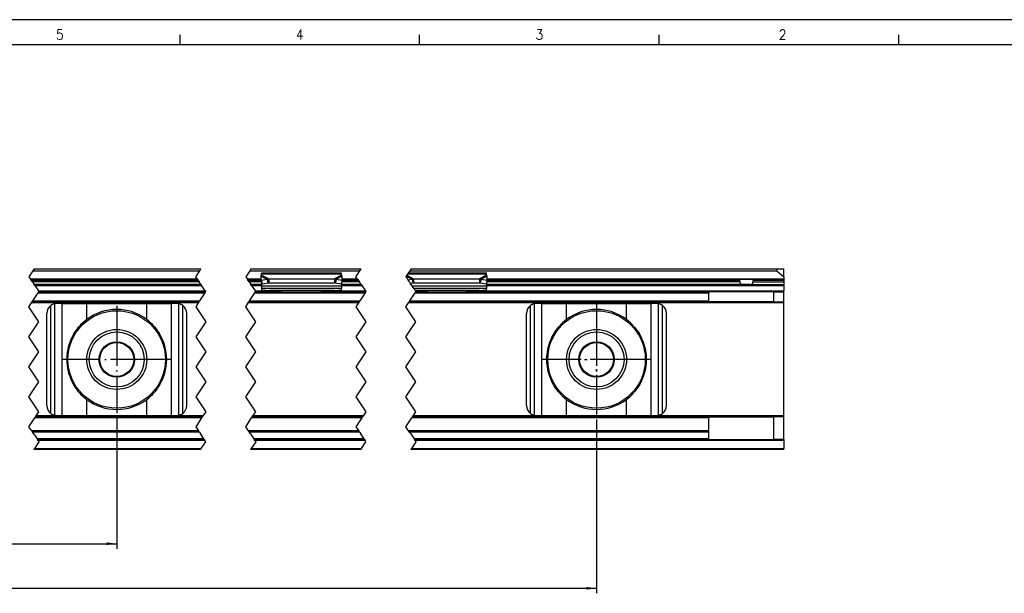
# Model space of a CAD drawing. Header units: millimetres. Extents: x -418 to 1850, y -684 to 1025.
# Tile 25 of 59: x 193 to 390, y 329 to 443. Entities that reach past the tile are written whole.
import ezdxf

# ---------------------------------------------------------------- set-up
doc = ezdxf.new("R2010")
doc.units = ezdxf.units.MM
doc.linetypes.add('DOT_CENTER', pattern=[14, 12, -1, 0, -1])
doc.layers.add('1', color=7, linetype='Continuous')
doc.styles.add('CONVERTER_12', font='txt.shx', dxfattribs={"width": 0.9})
doc.dimstyles.new('ME10_DIM_34', dxfattribs={"dimtxt": 2, "dimasz": 2, "dimexe": 1, "dimexo": 1, "dimgap": 1, "dimtad": 1, "dimdsep": 46, "dimtxsty": 'CONVERTER_12', "dimsah": 1, "dimcen": 0.09, "dimclrd": 2, "dimclre": 2, "dimclrt": 2, "dimadec": 0, "dimazin": 0, "dimtol": 1, "dimtp": 0.25, "dimtm": 0.25, "dimtfac": 0.75, "dimtdec": 0, "dimtix": 1, "dimtmove": 0, "dimatfit": 3, "dimfxl": 1, "dimtolj": 1, "dimtzin": 0, "dimarcsym": 0})
doc.dimstyles.new('ME10_DIM_35', dxfattribs={"dimtxt": 2, "dimasz": 2, "dimexe": 1, "dimexo": 1, "dimgap": 1, "dimtad": 1, "dimdsep": 46, "dimtxsty": 'CONVERTER_12', "dimsah": 1, "dimcen": 0.09, "dimclrd": 2, "dimclre": 2, "dimclrt": 2, "dimadec": 0, "dimazin": 0, "dimtol": 1, "dimtp": 0.25, "dimtm": 0.25, "dimtfac": 0.75, "dimtdec": 0, "dimtix": 1, "dimtmove": 0, "dimatfit": 3, "dimfxl": 1, "dimtolj": 1, "dimtzin": 0, "dimarcsym": 0})

# ---------------------------------------------------------------- blocks, each defined once
blk = doc.blocks.new('SOPORTE_SV2__49', base_point=(-302.89, 357.55))
at = {"color": 2, "linetype": 'DOT_CENTER'}
for p, q in [((195.84, 393.3), (195.05, 392.1)), ((195.05, 392.1), (195.38, 391.6)), ((196.08, 393.65), (195.84, 393.3)), ((228.43, 392.1), (229.23, 393.3)), ((228.77, 391.6), (228.43, 392.1)), ((229.23, 393.3), (229.47, 393.65)), ((239.23, 393.3), (238.43, 392.1)), ((238.43, 392.1), (238.77, 391.6)), ((239.47, 393.65), (239.23, 393.3)), ((260.47, 392.1), (261.27, 393.3)), ((260.81, 391.6), (260.47, 392.1)), ((261.27, 393.3), (261.5, 393.65)), ((270.5, 392.15), (270.47, 392.1)), ((270.47, 392.1), (270.51, 392.05)), ((270.54, 392.21), (270.5, 392.15)), ((270.51, 392.05), (270.61, 391.89)), ((270.67, 392.4), (270.54, 392.21)), ((270.81, 392.61), (270.67, 392.4)), ((270.95, 392.82), (270.81, 392.61)), ((271.27, 393.3), (270.95, 392.82)), ((271.5, 393.65), (271.27, 393.3)), ((195.38, 391.6), (195.41, 391.55)), ((195.55, 391.35), (195.41, 391.55)), ((195.75, 391.05), (195.55, 391.35)), ((195.75, 391.05), (196.08, 390.55)), ((196.21, 390.35), (196.08, 390.55)), ((196.21, 390.35), (196.95, 389.25)), ((228.8, 391.55), (228.77, 391.6)), ((228.8, 391.55), (228.93, 391.35)), ((228.93, 391.35), (229.13, 391.05)), ((229.47, 390.55), (229.13, 391.05)), ((229.47, 390.55), (229.6, 390.35)), ((230.33, 389.25), (229.6, 390.35)), ((238.77, 391.6), (238.8, 391.55)), ((238.93, 391.35), (238.8, 391.55)), ((239.13, 391.05), (238.93, 391.35)), ((239.13, 391.05), (239.47, 390.55)), ((239.6, 390.35), (239.47, 390.55)), ((239.6, 390.35), (240.33, 389.25)), ((260.84, 391.55), (260.81, 391.6)), ((260.84, 391.55), (260.97, 391.35)), ((260.97, 391.35), (261.17, 391.05)), ((261.5, 390.55), (261.17, 391.05)), ((261.5, 390.55), (261.64, 390.35)), ((261.64, 390.35), (262.37, 389.25)), ((270.61, 391.89), (270.61, 391.89)), ((270.61, 391.89), (270.77, 391.65)), ((270.77, 391.65), (270.81, 391.6)), ((270.81, 391.6), (270.88, 391.49)), ((270.88, 391.49), (270.97, 391.35)), ((271.17, 391.05), (270.97, 391.35)), ((271.17, 391.05), (271.34, 390.8)), ((271.64, 390.35), (271.34, 390.8)), ((271.73, 390.21), (271.64, 390.35)), ((272.06, 389.72), (271.73, 390.21)), ((195.81, 387.25), (196.88, 388.85)), ((197.01, 389.05), (196.88, 388.85)), ((197.05, 389.1), (196.95, 389.25)), ((197.01, 389.05), (197.05, 389.1)), ((230.27, 388.85), (229.2, 387.25)), ((230.27, 388.85), (230.4, 389.05)), ((230.33, 389.25), (230.43, 389.1)), ((230.43, 389.1), (230.4, 389.05)), ((239.2, 387.25), (240.27, 388.85)), ((240.4, 389.05), (240.27, 388.85)), ((240.43, 389.1), (240.33, 389.25)), ((240.4, 389.05), (240.43, 389.1)), ((262.3, 388.85), (261.24, 387.25)), ((262.3, 388.85), (262.44, 389.05)), ((262.37, 389.25), (262.47, 389.1)), ((262.47, 389.1), (262.44, 389.05)), ((271.24, 387.25), (272.3, 388.85)), ((272.06, 389.72), (272.09, 389.66)), ((272.09, 389.66), (272.25, 389.43)), ((272.25, 389.43), (272.27, 389.4)), ((272.27, 389.4), (272.29, 389.37)), ((272.29, 389.37), (272.31, 389.34)), ((272.44, 389.05), (272.3, 388.85)), ((272.31, 389.34), (272.31, 389.33)), ((272.31, 389.33), (272.33, 389.32)), ((272.33, 389.32), (272.37, 389.25)), ((272.37, 389.25), (272.46, 389.12)), ((272.46, 389.12), (272.47, 389.1)), ((195.05, 386.1), (195.55, 386.85)), ((195.55, 386.85), (195.68, 387.05)), ((195.81, 387.25), (195.68, 387.05)), ((228.93, 386.85), (228.43, 386.1)), ((229.07, 387.05), (228.93, 386.85)), ((229.07, 387.05), (229.2, 387.25)), ((238.43, 386.1), (238.93, 386.85)), ((238.93, 386.85), (239.07, 387.05)), ((239.2, 387.25), (239.07, 387.05)), ((260.97, 386.85), (260.47, 386.1)), ((261.1, 387.05), (260.97, 386.85)), ((261.1, 387.05), (261.24, 387.25)), ((270.47, 386.1), (270.97, 386.85)), ((270.97, 386.85), (271.1, 387.05)), ((271.24, 387.25), (271.1, 387.05)), ((197.05, 383.1), (195.05, 386.1)), ((228.43, 386.1), (230.43, 383.1)), ((240.43, 383.1), (238.43, 386.1)), ((260.47, 386.1), (262.47, 383.1)), ((272.47, 383.1), (270.47, 386.1)), ((195.05, 380.1), (197.05, 383.1)), ((230.43, 383.1), (228.43, 380.1)), ((238.43, 380.1), (240.43, 383.1)), ((262.47, 383.1), (260.47, 380.1)), ((270.47, 380.1), (272.47, 383.1)), ((197.05, 377.1), (195.05, 380.1)), ((228.43, 380.1), (230.43, 377.1)), ((240.43, 377.1), (238.43, 380.1)), ((260.47, 380.1), (262.47, 377.1)), ((272.47, 377.1), (270.47, 380.1)), ((195.05, 374.1), (197.05, 377.1)), ((230.43, 377.1), (228.43, 374.1)), ((238.43, 374.1), (240.43, 377.1)), ((262.47, 377.1), (260.47, 374.1)), ((270.47, 374.1), (272.47, 377.1)), ((197.05, 371.1), (195.05, 374.1)), ((228.43, 374.1), (230.43, 371.1)), ((240.43, 371.1), (238.43, 374.1)), ((260.47, 374.1), (262.47, 371.1)), ((272.47, 371.1), (270.47, 374.1)), ((195.05, 368.1), (197.05, 371.1)), ((230.43, 371.1), (228.43, 368.1)), ((238.43, 368.1), (240.43, 371.1)), ((262.47, 371.1), (260.47, 368.1)), ((270.47, 368.1), (272.47, 371.1)), ((197.05, 365.1), (195.05, 368.1)), ((228.43, 368.1), (230.43, 365.1)), ((240.43, 365.1), (238.43, 368.1)), ((260.47, 368.1), (262.47, 365.1)), ((272.47, 365.1), (270.47, 368.1)), ((196.48, 364.25), (197.05, 365.1)), ((230.43, 365.1), (229.87, 364.25)), ((239.87, 364.25), (240.43, 365.1)), ((262.47, 365.1), (261.9, 364.25)), ((271.9, 364.25), (272.47, 365.1)), ((195.05, 362.1), (196.21, 363.85)), ((196.35, 364.05), (196.21, 363.85)), ((196.35, 364.05), (196.48, 364.25)), ((229.6, 363.85), (228.43, 362.1)), ((229.6, 363.85), (229.73, 364.05)), ((229.87, 364.25), (229.73, 364.05)), ((238.43, 362.1), (239.6, 363.85)), ((239.73, 364.05), (239.6, 363.85)), ((239.73, 364.05), (239.87, 364.25)), ((261.64, 363.85), (260.47, 362.1)), ((261.64, 363.85), (261.77, 364.05)), ((261.9, 364.25), (261.77, 364.05)), ((270.47, 362.1), (271.64, 363.85)), ((271.77, 364.05), (271.64, 363.85)), ((271.77, 364.05), (271.9, 364.25)), ((195.6, 361.27), (195.05, 362.1)), ((195.6, 361.27), (195.79, 360.99)), ((196, 360.66), (195.79, 360.99)), ((196.14, 360.46), (196, 360.66)), ((228.43, 362.1), (228.99, 361.27)), ((229.18, 360.99), (228.99, 361.27)), ((229.18, 360.99), (229.39, 360.66)), ((229.39, 360.66), (229.52, 360.46)), ((238.99, 361.27), (238.43, 362.1)), ((239.18, 360.99), (238.99, 361.27)), ((239.39, 360.66), (239.18, 360.99)), ((239.39, 360.66), (239.52, 360.46)), ((260.47, 362.1), (261.02, 361.27)), ((261.02, 361.27), (261.21, 360.99)), ((261.21, 360.99), (261.43, 360.66)), ((261.56, 360.46), (261.43, 360.66)), ((271.02, 361.27), (270.47, 362.1)), ((271.21, 360.99), (271.02, 361.27)), ((271.21, 360.99), (271.43, 360.66)), ((271.43, 360.66), (272.09, 359.67)), ((196.14, 360.46), (196.67, 359.67)), ((197.05, 359.1), (196.15, 357.75)), ((196.67, 359.67), (196.75, 359.55)), ((196.88, 359.35), (196.75, 359.55)), ((196.88, 359.35), (197.05, 359.1)), ((230.05, 359.67), (229.52, 360.46)), ((229.53, 357.75), (230.43, 359.1)), ((230.13, 359.55), (230.05, 359.67)), ((230.13, 359.55), (230.27, 359.35)), ((230.43, 359.1), (230.27, 359.35)), ((239.52, 360.46), (240.05, 359.67)), ((240.43, 359.1), (239.53, 357.75)), ((240.05, 359.67), (240.13, 359.55)), ((240.27, 359.35), (240.13, 359.55)), ((240.27, 359.35), (240.43, 359.1)), ((262.09, 359.67), (261.56, 360.46)), ((261.57, 357.75), (262.47, 359.1)), ((262.17, 359.55), (262.09, 359.67)), ((262.17, 359.55), (262.3, 359.35)), ((262.47, 359.1), (262.3, 359.35)), ((272.47, 359.1), (271.57, 357.75)), ((272.09, 359.67), (272.17, 359.55)), ((272.3, 359.35), (272.17, 359.55)), ((272.3, 359.35), (272.47, 359.1)), ((196.15, 357.75), (196.01, 357.55)), ((229.4, 357.55), (229.53, 357.75)), ((239.53, 357.75), (239.4, 357.55)), ((261.44, 357.55), (261.57, 357.75)), ((271.57, 357.75), (271.44, 357.55))]:
    blk.add_line(p, q, dxfattribs=at)
at = {"color": 3, "linetype": 'Continuous'}
for p, q in [((195.84, 393.3), (229.23, 393.3)), ((239.23, 393.3), (261.27, 393.3)), ((241.5, 392.23), (242.69, 391.61)), ((257.61, 392.61), (241.61, 392.61)), ((241.61, 392.43), (243.02, 391.7)), ((257.61, 392.43), (256.2, 391.7)), ((257.72, 392.23), (256.53, 391.61)), ((270.54, 392.21), (271.69, 391.61)), ((270.67, 392.4), (272.02, 391.7)), ((286.61, 392.61), (270.81, 392.61)), ((271.27, 393.3), (344.68, 393.3)), ((286.61, 392.43), (285.2, 391.7)), ((286.72, 392.23), (285.53, 391.61)), ((228.77, 391.6), (195.38, 391.6)), ((195.55, 391.35), (228.93, 391.35)), ((229.13, 391.05), (195.75, 391.05)), ((196.21, 390.35), (229.6, 390.35)), ((241.52, 391.6), (238.77, 391.6)), ((238.93, 391.35), (241.54, 391.35)), ((241.61, 391.05), (239.13, 391.05)), ((239.6, 390.35), (241.61, 390.35)), ((257.61, 390.21), (241.61, 390.21)), ((261.17, 391.05), (257.61, 391.05)), ((257.61, 390.35), (261.64, 390.35)), ((257.68, 391.35), (260.97, 391.35)), ((260.81, 391.6), (257.7, 391.6)), ((286.61, 390.21), (271.73, 390.21)), ((337.3, 391.05), (286.61, 391.05)), ((286.61, 390.35), (346.11, 390.35)), ((286.68, 391.35), (337.3, 391.35)), ((346.11, 391.6), (286.7, 391.6)), ((346.11, 391.35), (339.92, 391.35)), ((339.92, 391.05), (346.11, 391.05)), ((196.88, 388.85), (230.27, 388.85)), ((196.95, 389.25), (230.33, 389.25)), ((240.27, 388.85), (262.3, 388.85)), ((240.33, 389.25), (241.7, 389.25)), ((256.12, 389.33), (243.1, 389.33)), ((243.1, 389.22), (243.1, 389.15)), ((256.12, 389.15), (256.12, 389.22)), ((257.61, 389.25), (262.37, 389.25)), ((272.3, 388.85), (331.11, 388.85)), ((285.12, 389.33), (272.31, 389.33)), ((285.12, 389.15), (285.12, 389.22)), ((286.61, 389.25), (346.11, 389.25)), ((228.93, 386.85), (195.55, 386.85)), ((195.81, 387.25), (229.2, 387.25)), ((199.41, 364.75), (199.41, 386.35)), ((200.21, 364.39), (200.21, 386.71)), ((201.68, 364.35), (201.68, 386.75)), ((206.6, 383.54), (206.6, 386.75)), ((218.62, 383.54), (218.62, 386.75)), ((223.54, 364.35), (223.54, 386.75)), ((225.01, 364.39), (225.01, 386.71)), ((225.81, 364.75), (225.81, 386.35)), ((260.97, 386.85), (238.93, 386.85)), ((239.2, 387.25), (261.24, 387.25)), ((346.11, 386.85), (270.97, 386.85)), ((271.24, 387.25), (331.11, 387.25)), ((295.41, 364.75), (295.41, 386.35)), ((296.21, 364.39), (296.21, 386.71)), ((297.68, 364.35), (297.68, 386.75)), ((302.6, 383.54), (302.6, 386.75)), ((314.62, 383.54), (314.62, 386.75)), ((319.54, 364.35), (319.54, 386.75)), ((321.01, 364.39), (321.01, 386.71)), ((321.81, 364.75), (321.81, 386.35)), ((206.6, 364.35), (206.6, 367.56)), ((218.62, 364.35), (218.62, 367.56)), ((302.6, 364.35), (302.6, 367.56)), ((314.62, 364.35), (314.62, 367.56)), ((229.6, 363.85), (196.21, 363.85)), ((229.87, 364.25), (196.48, 364.25)), ((261.64, 363.85), (239.6, 363.85)), ((261.9, 364.25), (239.87, 364.25)), ((331.11, 363.85), (271.64, 363.85)), ((346.11, 364.25), (271.9, 364.25)), ((229.18, 360.99), (195.79, 360.99)), ((261.21, 360.99), (239.18, 360.99)), ((331.11, 360.99), (271.21, 360.99)), ((230.05, 359.67), (196.67, 359.67)), ((230.27, 359.35), (196.88, 359.35)), ((262.09, 359.67), (240.05, 359.67)), ((262.3, 359.35), (240.27, 359.35)), ((331.11, 359.67), (272.09, 359.67)), ((346.11, 359.35), (272.3, 359.35)), ((196.15, 357.75), (229.53, 357.75)), ((239.53, 357.75), (261.57, 357.75)), ((271.57, 357.75), (346.11, 357.75))]:
    blk.add_line(p, q, dxfattribs=at)
at = {"color": 7, "linetype": 'Continuous'}
for p, q in [((196.08, 393.65), (229.47, 393.65)), ((239.47, 393.65), (261.5, 393.65)), ((241.52, 391.43), (241.5, 392.23)), ((257.61, 392.82), (241.61, 392.82)), ((241.61, 392.61), (241.61, 392.82)), ((241.61, 392.43), (241.61, 392.61)), ((257.61, 392.61), (257.61, 392.82)), ((257.61, 392.43), (257.61, 392.61)), ((257.7, 391.43), (257.72, 392.23)), ((270.51, 392.05), (270.5, 392.15)), ((286.61, 392.82), (270.95, 392.82)), ((271.5, 393.65), (344.81, 393.65)), ((286.61, 392.61), (286.61, 392.82)), ((286.61, 392.43), (286.61, 392.61)), ((286.7, 391.43), (286.72, 392.23)), ((344.68, 393.3), (346.11, 392.1)), ((344.81, 393.65), (346.11, 393.65)), ((346.11, 392.1), (346.11, 393.65)), ((346.11, 392.1), (346.11, 391.6)), ((228.8, 391.55), (195.41, 391.55)), ((229.47, 390.55), (196.08, 390.55)), ((241.52, 391.55), (238.8, 391.55)), ((241.61, 390.55), (239.47, 390.55)), ((241.52, 391.43), (242.69, 391.61)), ((241.52, 391.43), (241.7, 390.7)), ((241.61, 391.08), (241.61, 390.21)), ((241.61, 390.21), (241.61, 389.72)), ((241.7, 390.7), (242.88, 390.88)), ((242.69, 391.61), (242.8, 391.17)), ((242.8, 391.17), (242.88, 390.88)), ((243.02, 391.7), (243.02, 391.19)), ((243.02, 391.7), (256.2, 391.7)), ((243.02, 391.19), (243.02, 390.85)), ((243.02, 390.85), (256.2, 390.85)), ((256.2, 391.7), (256.2, 391.19)), ((256.2, 391.19), (256.2, 390.85)), ((256.42, 391.17), (256.34, 390.88)), ((256.34, 390.88), (257.52, 390.7)), ((256.53, 391.61), (256.42, 391.17)), ((256.53, 391.61), (257.7, 391.43)), ((257.7, 391.43), (257.52, 390.7)), ((257.61, 391.08), (257.61, 390.21)), ((261.5, 390.55), (257.61, 390.55)), ((257.61, 390.21), (257.61, 389.72)), ((260.84, 391.55), (257.7, 391.55)), ((270.88, 391.49), (271.69, 391.61)), ((271.34, 390.8), (271.88, 390.88)), ((271.69, 391.61), (271.8, 391.17)), ((271.8, 391.17), (271.88, 390.88)), ((272.02, 391.7), (272.02, 391.19)), ((272.02, 391.7), (285.2, 391.7)), ((272.02, 391.19), (272.02, 390.85)), ((272.02, 390.85), (285.2, 390.85)), ((285.2, 391.7), (285.2, 391.19)), ((285.2, 391.19), (285.2, 390.85)), ((285.42, 391.17), (285.34, 390.88)), ((285.34, 390.88), (286.52, 390.7)), ((285.53, 391.61), (285.42, 391.17)), ((285.53, 391.61), (286.7, 391.43)), ((286.7, 391.43), (286.52, 390.7)), ((286.61, 391.08), (286.61, 390.21)), ((337.92, 390.55), (286.61, 390.55)), ((286.61, 390.21), (286.61, 389.72)), ((337.17, 391.55), (286.7, 391.55)), ((340.05, 391.55), (337.17, 391.55)), ((337.3, 391.05), (337.3, 391.35)), ((339.3, 390.55), (337.92, 390.55)), ((339.3, 390.55), (346.11, 390.55)), ((339.92, 391.05), (339.92, 391.35)), ((346.11, 391.55), (340.05, 391.55)), ((346.11, 391.55), (346.11, 391.6)), ((346.11, 391.55), (346.11, 391.35)), ((346.11, 391.35), (346.11, 391.05)), ((346.11, 391.05), (346.11, 390.55)), ((346.11, 390.35), (346.11, 390.55)), ((346.11, 390.35), (346.11, 389.25)), ((197.01, 389.05), (230.4, 389.05)), ((240.4, 389.05), (244.37, 389.05)), ((257.61, 389.72), (241.61, 389.72)), ((241.61, 389.72), (241.61, 389.44)), ((241.61, 389.44), (241.61, 389.26)), ((243.1, 389.33), (246.61, 389.06)), ((243.1, 389.33), (243.1, 389.22)), ((244.37, 389.05), (243.1, 389.15)), ((244.37, 389.05), (250.76, 389.05)), ((250.76, 389.05), (254.85, 389.05)), ((250.76, 389.05), (250.76, 389.05)), ((252.61, 389.06), (256.12, 389.33)), ((256.12, 389.15), (254.85, 389.05)), ((254.85, 389.05), (257.61, 389.05)), ((256.12, 389.22), (256.12, 389.33)), ((257.61, 389.44), (257.61, 389.72)), ((257.61, 389.44), (257.61, 389.26)), ((257.61, 389.26), (257.61, 389.05)), ((257.61, 389.05), (262.44, 389.05)), ((286.61, 389.72), (272.06, 389.72)), ((272.33, 389.32), (275.61, 389.06)), ((272.47, 389.1), (272.44, 389.05)), ((272.44, 389.05), (273.37, 389.05)), ((273.37, 389.05), (272.46, 389.12)), ((273.37, 389.05), (283.85, 389.05)), ((281.61, 389.06), (285.12, 389.33)), ((285.12, 389.15), (283.85, 389.05)), ((283.85, 389.05), (286.61, 389.05)), ((285.12, 389.22), (285.12, 389.33)), ((286.61, 389.44), (286.61, 389.72)), ((286.61, 389.44), (286.61, 389.26)), ((286.61, 389.26), (286.61, 389.05)), ((286.61, 389.05), (331.11, 389.05)), ((344.11, 389.05), (331.11, 389.05)), ((331.11, 389.05), (331.11, 388.85)), ((331.11, 387.25), (331.11, 388.85)), ((344.11, 389.05), (346.11, 389.05)), ((344.11, 387.05), (344.11, 389.05)), ((346.11, 389.05), (346.11, 389.25)), ((346.11, 387.05), (346.11, 389.05)), ((195.68, 387.05), (229.07, 387.05)), ((201.68, 386.75), (200.61, 386.75)), ((201.68, 386.75), (206.6, 386.75)), ((206.6, 386.75), (218.62, 386.75)), ((218.62, 386.75), (223.54, 386.75)), ((224.61, 386.75), (223.54, 386.75)), ((239.07, 387.05), (261.1, 387.05)), ((271.1, 387.05), (331.11, 387.05)), ((297.68, 386.75), (296.61, 386.75)), ((297.68, 386.75), (302.6, 386.75)), ((302.6, 386.75), (314.62, 386.75)), ((314.62, 386.75), (319.54, 386.75)), ((320.61, 386.75), (319.54, 386.75)), ((331.11, 387.05), (331.11, 387.25)), ((344.11, 387.05), (331.11, 387.05)), ((344.11, 387.05), (346.11, 387.05)), ((346.11, 386.85), (346.11, 387.05)), ((346.11, 364.25), (346.11, 386.85)), ((198.61, 366.35), (198.61, 384.75)), ((226.61, 366.35), (226.61, 384.75)), ((294.61, 366.35), (294.61, 384.75)), ((322.61, 366.35), (322.61, 384.75)), ((229.73, 364.05), (196.35, 364.05)), ((200.61, 364.35), (201.68, 364.35)), ((201.68, 364.35), (206.6, 364.35)), ((206.6, 364.35), (218.62, 364.35)), ((218.62, 364.35), (223.54, 364.35)), ((223.54, 364.35), (224.61, 364.35)), ((261.77, 364.05), (239.73, 364.05)), ((331.11, 364.05), (271.77, 364.05)), ((296.61, 364.35), (297.68, 364.35)), ((297.68, 364.35), (302.6, 364.35)), ((302.6, 364.35), (314.62, 364.35)), ((314.62, 364.35), (319.54, 364.35)), ((319.54, 364.35), (320.61, 364.35)), ((331.11, 364.05), (344.11, 364.05)), ((331.11, 364.05), (331.11, 363.85)), ((331.11, 361.27), (331.11, 363.85)), ((346.11, 364.05), (344.11, 364.05)), ((344.11, 359.55), (344.11, 364.05)), ((346.11, 364.05), (346.11, 364.25)), ((346.11, 359.55), (346.11, 364.05)), ((228.99, 361.27), (195.6, 361.27)), ((261.02, 361.27), (238.99, 361.27)), ((331.11, 361.27), (271.02, 361.27)), ((331.11, 360.99), (331.11, 361.27)), ((331.11, 359.67), (331.11, 360.99)), ((230.13, 359.55), (196.75, 359.55)), ((262.17, 359.55), (240.13, 359.55)), ((331.11, 359.55), (272.17, 359.55)), ((331.11, 359.55), (331.11, 359.67)), ((331.11, 359.55), (344.11, 359.55)), ((346.11, 359.55), (344.11, 359.55)), ((346.11, 359.55), (346.11, 359.35)), ((346.11, 359.35), (346.11, 357.75)), ((229.4, 357.55), (196.01, 357.55)), ((261.44, 357.55), (239.4, 357.55)), ((346.11, 357.55), (271.44, 357.55)), ((346.11, 357.55), (346.11, 357.75))]:
    blk.add_line(p, q, dxfattribs=at)
for centre, radius in [((212.61, 375.55), 9.75), ((308.61, 375.55), 9.75), ((212.61, 375.55), 6), ((212.61, 375.55), 5.5), ((308.61, 375.55), 6), ((308.61, 375.55), 5.5), ((212.61, 375.55), 3.55), ((212.61, 375.55), 3.4), ((308.61, 375.55), 3.55), ((308.61, 375.55), 3.4)]:
    blk.add_circle(centre, radius, dxfattribs=at)
for centre, radius, start, end in [((344.81, 393.45), 0.2, 90, 230), ((200.61, 384.75), 2, 126.8699, 180), ((200.61, 384.75), 2, 101.598, 126.8699), ((200.61, 384.75), 2, 90, 101.598), ((224.61, 384.75), 2, 78.402, 90), ((224.61, 384.75), 2, 53.1301, 78.402), ((224.61, 384.75), 2, 360, 53.1301), ((296.61, 384.75), 2, 126.8699, 180), ((296.61, 384.75), 2, 101.598, 126.8699), ((296.61, 384.75), 2, 90, 101.598), ((320.61, 384.75), 2, 78.402, 90), ((320.61, 384.75), 2, 53.1301, 78.402), ((320.61, 384.75), 2, 0, 53.1301), ((212.61, 375.55), 10, 53.076, 126.924), ((308.61, 375.55), 10, 53.076, 126.924), ((212.61, 375.55), 10, 126.924, 138.5708), ((212.61, 375.55), 10, 41.4292, 53.076), ((308.61, 375.55), 10, 126.924, 138.5708), ((308.61, 375.55), 10, 41.4292, 53.076), ((212.61, 375.55), 10, 148.2363, 211.7637), ((212.61, 375.55), 10, 328.2362, 31.7638), ((308.61, 375.55), 10, 148.2363, 211.7637), ((308.61, 375.55), 10, 328.2362, 31.7638), ((212.61, 375.55), 10, 221.4292, 233.076), ((212.61, 375.55), 10, 306.924, 318.5708), ((308.61, 375.55), 10, 221.4292, 233.076), ((308.61, 375.55), 10, 306.924, 318.5708), ((212.61, 375.55), 10, 233.076, 306.924), ((308.61, 375.55), 10, 233.076, 306.924), ((200.61, 366.35), 2, 180, 233.1301), ((200.61, 366.35), 2, 233.1301, 258.402), ((224.61, 366.35), 2, 281.598, 306.8699), ((224.61, 366.35), 2, 306.8699, 360), ((296.61, 366.35), 2, 180, 233.1301), ((296.61, 366.35), 2, 233.1301, 258.402), ((320.61, 366.35), 2, 281.598, 306.8699), ((320.61, 366.35), 2, 306.8699, 0), ((200.61, 366.35), 2, 258.402, 270), ((224.61, 366.35), 2, 270, 281.598), ((296.61, 366.35), 2, 258.402, 270), ((320.61, 366.35), 2, 270, 281.598)]:
    blk.add_arc(centre, radius, start, end, dxfattribs=at)
for points, knots in [([(241.5, 392.23), (241.51, 392.24), (241.53, 392.28), (241.55, 392.34), (241.58, 392.39), (241.6, 392.42), (241.61, 392.43)], [0, 0, 0, 0, 0.0583422, 0.1234865, 0.1799189, 0.2333289, 0.2333289, 0.2333289, 0.2333289]), ([(257.72, 392.23), (257.71, 392.24), (257.69, 392.28), (257.67, 392.34), (257.64, 392.39), (257.62, 392.42), (257.61, 392.43)], [0, 0, 0, 0, 0.0583422, 0.1234865, 0.1837171, 0.2333289, 0.2333289, 0.2333289, 0.2333289]), ([(286.72, 392.23), (286.71, 392.24), (286.69, 392.28), (286.67, 392.34), (286.64, 392.39), (286.62, 392.42), (286.61, 392.43)], [0, 0, 0, 0, 0.0583422, 0.1234865, 0.1799189, 0.2333289, 0.2333289, 0.2333289, 0.2333289]), ([(242.69, 391.61), (242.72, 391.62), (242.77, 391.64), (242.86, 391.66), (242.94, 391.69), (243, 391.7), (243.02, 391.7)], [0, 0, 0, 0, 0.0868093, 0.1730263, 0.2585915, 0.3435204, 0.3435204, 0.3435204, 0.3435204]), ([(242.88, 390.88), (242.89, 390.88), (242.91, 390.87), (242.95, 390.86), (242.99, 390.85), (243.01, 390.85), (243.02, 390.85)], [0, 0, 0, 0, 0.0372861, 0.0751943, 0.1129244, 0.1512902, 0.1512902, 0.1512902, 0.1512902]), ([(256.2, 391.7), (256.22, 391.7), (256.28, 391.69), (256.36, 391.66), (256.45, 391.64), (256.5, 391.62), (256.53, 391.61)], [0, 0, 0, 0, 0.080963, 0.170494, 0.256711, 0.3435203, 0.3435203, 0.3435203, 0.3435203]), ([(256.2, 390.85), (256.21, 390.85), (256.23, 390.85), (256.27, 390.86), (256.31, 390.87), (256.33, 390.88), (256.34, 390.88)], [0, 0, 0, 0, 0.0383658, 0.0760959, 0.1140041, 0.1512902, 0.1512902, 0.1512902, 0.1512902]), ([(271.69, 391.61), (271.72, 391.62), (271.77, 391.64), (271.86, 391.66), (271.94, 391.68), (272, 391.7), (272.02, 391.7)], [0, 0, 0, 0, 0.0868093, 0.1730263, 0.2556026, 0.3435203, 0.3435203, 0.3435203, 0.3435203]), ([(271.88, 390.88), (271.89, 390.88), (271.91, 390.87), (271.95, 390.86), (271.99, 390.85), (272.01, 390.85), (272.02, 390.85)], [0, 0, 0, 0, 0.0372861, 0.0751943, 0.1129244, 0.1512902, 0.1512902, 0.1512902, 0.1512902]), ([(285.2, 391.7), (285.22, 391.7), (285.28, 391.69), (285.36, 391.66), (285.45, 391.64), (285.5, 391.62), (285.53, 391.61)], [0, 0, 0, 0, 0.080963, 0.170494, 0.2598164, 0.3435202, 0.3435202, 0.3435202, 0.3435202]), ([(285.2, 390.85), (285.21, 390.85), (285.23, 390.85), (285.27, 390.86), (285.31, 390.87), (285.33, 390.88), (285.34, 390.88)], [0, 0, 0, 0, 0.0383658, 0.0760959, 0.1140041, 0.1512902, 0.1512902, 0.1512902, 0.1512902]), ([(337.3, 391.35), (337.3, 391.35), (337.3, 391.35), (337.3, 391.37), (337.3, 391.39), (337.29, 391.41), (337.28, 391.43), (337.28, 391.45), (337.27, 391.47), (337.26, 391.48), (337.25, 391.5), (337.24, 391.51), (337.23, 391.52), (337.22, 391.53), (337.21, 391.54), (337.19, 391.55), (337.17, 391.55), (337.17, 391.55)], [0, 0, 0, 0, 0.0032224, 0.006338, 0.0372102, 0.0632564, 0.083787, 0.1030618, 0.1216971, 0.1373153, 0.1560878, 0.1733288, 0.186814, 0.2007115, 0.2139391, 0.2375453, 0.2593802, 0.2593802, 0.2593802, 0.2593802]), ([(337.3, 391.05), (337.3, 391.03), (337.3, 390.98), (337.31, 390.91), (337.33, 390.85), (337.35, 390.79), (337.38, 390.74), (337.42, 390.7), (337.45, 390.67), (337.51, 390.63), (337.59, 390.59), (337.69, 390.56), (337.81, 390.55), (337.88, 390.55), (337.92, 390.55)], [0, 0, 0, 0, 0.0693078, 0.1388324, 0.200009, 0.2685721, 0.3256792, 0.3745323, 0.4256887, 0.4743188, 0.5783752, 0.6875919, 0.7989534, 0.9186591, 0.9186591, 0.9186591, 0.9186591]), ([(339.3, 390.55), (339.34, 390.55), (339.41, 390.55), (339.53, 390.56), (339.63, 390.59), (339.71, 390.63), (339.77, 390.67), (339.8, 390.7), (339.84, 390.74), (339.86, 390.78), (339.88, 390.82), (339.89, 390.85), (339.9, 390.88), (339.91, 390.91), (339.91, 390.95), (339.92, 390.98), (339.92, 391.01), (339.92, 391.04), (339.92, 391.05)], [0, 0, 0, 0, 0.1197057, 0.2310672, 0.3402839, 0.4443402, 0.4929703, 0.5441268, 0.5929799, 0.650087, 0.6796228, 0.7133539, 0.7468086, 0.7798967, 0.814358, 0.84871, 0.8837572, 0.9187823, 0.9187823, 0.9187823, 0.9187823]), ([(340.05, 391.55), (340.05, 391.55), (340.04, 391.55), (340.03, 391.55), (340.02, 391.54), (340.01, 391.53), (339.99, 391.52), (339.97, 391.5), (339.95, 391.47), (339.94, 391.44), (339.93, 391.41), (339.92, 391.39), (339.92, 391.37), (339.92, 391.35), (339.92, 391.35), (339.92, 391.35)], [0, 0, 0, 0, 0.0113724, 0.0215681, 0.034295, 0.0455524, 0.0730621, 0.1033414, 0.1381275, 0.175587, 0.1961175, 0.2221638, 0.253036, 0.256239, 0.259374, 0.259374, 0.259374, 0.259374]), ([(241.61, 389.44), (241.73, 389.43), (241.98, 389.42), (242.36, 389.39), (242.73, 389.36), (242.98, 389.34), (243.1, 389.33)], [0, 0, 0, 0, 0.373747, 0.74735, 1.121191, 1.494893, 1.494893, 1.494893, 1.494893]), ([(243.1, 389.15), (242.98, 389.16), (242.73, 389.18), (242.36, 389.2), (241.98, 389.23), (241.73, 389.25), (241.61, 389.26)], [0, 0, 0, 0, 0.373643, 0.747439, 1.120997, 1.494694, 1.494694, 1.494694, 1.494694]), ([(256.12, 389.33), (256.24, 389.34), (256.49, 389.36), (256.86, 389.39), (257.24, 389.42), (257.49, 389.43), (257.61, 389.44)], [0, 0, 0, 0, 0.373702, 0.747543, 1.12115, 1.494893, 1.494893, 1.494893, 1.494893]), ([(257.61, 389.26), (257.49, 389.25), (257.24, 389.23), (256.86, 389.2), (256.49, 389.18), (256.24, 389.16), (256.12, 389.15)], [0, 0, 0, 0, 0.373697, 0.747255, 1.121047, 1.494694, 1.494694, 1.494694, 1.494694]), ([(285.12, 389.33), (285.24, 389.34), (285.49, 389.36), (285.86, 389.39), (286.24, 389.42), (286.49, 389.43), (286.61, 389.44)], [0, 0, 0, 0, 0.373701, 0.747543, 1.121146, 1.494893, 1.494893, 1.494893, 1.494893]), ([(286.61, 389.26), (286.49, 389.25), (286.24, 389.23), (285.86, 389.2), (285.49, 389.18), (285.24, 389.16), (285.12, 389.15)], [0, 0, 0, 0, 0.373703, 0.747255, 1.121047, 1.494694, 1.494694, 1.494694, 1.494694]), ([(204.11, 380.81), (204.19, 380.93), (204.35, 381.16), (204.6, 381.5), (204.85, 381.84), (205.03, 382.06), (205.11, 382.17)], [0, 0, 0, 0, 0.425548, 0.842522, 1.267064, 1.685169, 1.685169, 1.685169, 1.685169]), ([(220.11, 382.17), (220.19, 382.06), (220.37, 381.84), (220.62, 381.5), (220.87, 381.16), (221.03, 380.93), (221.11, 380.81)], [0, 0, 0, 0, 0.418104, 0.842646, 1.25962, 1.685167, 1.685167, 1.685167, 1.685167]), ([(300.11, 380.81), (300.19, 380.93), (300.35, 381.16), (300.6, 381.5), (300.85, 381.84), (301.03, 382.06), (301.11, 382.17)], [0, 0, 0, 0, 0.425548, 0.842522, 1.267064, 1.685169, 1.685169, 1.685169, 1.685169]), ([(316.11, 382.17), (316.19, 382.06), (316.37, 381.84), (316.62, 381.5), (316.87, 381.16), (317.03, 380.93), (317.11, 380.81)], [0, 0, 0, 0, 0.418104, 0.842646, 1.25962, 1.685167, 1.685167, 1.685167, 1.685167]), ([(205.11, 368.93), (205.03, 369.04), (204.85, 369.26), (204.6, 369.6), (204.35, 369.94), (204.19, 370.17), (204.11, 370.29)], [0, 0, 0, 0, 0.418104, 0.842647, 1.259621, 1.685169, 1.685169, 1.685169, 1.685169]), ([(221.11, 370.29), (221.03, 370.17), (220.87, 369.94), (220.62, 369.6), (220.37, 369.26), (220.19, 369.04), (220.11, 368.93)], [0, 0, 0, 0, 0.425548, 0.842521, 1.267063, 1.685167, 1.685167, 1.685167, 1.685167]), ([(301.11, 368.93), (301.03, 369.04), (300.85, 369.26), (300.6, 369.6), (300.35, 369.94), (300.19, 370.17), (300.11, 370.29)], [0, 0, 0, 0, 0.418104, 0.842647, 1.259621, 1.685169, 1.685169, 1.685169, 1.685169]), ([(317.11, 370.29), (317.03, 370.17), (316.87, 369.94), (316.62, 369.6), (316.37, 369.26), (316.19, 369.04), (316.11, 368.93)], [0, 0, 0, 0, 0.425548, 0.842521, 1.267063, 1.685167, 1.685167, 1.685167, 1.685167])]:
    blk.add_open_spline(points, degree=3, knots=knots, dxfattribs=at)
at = {"layer": '1', "color": 2, "linetype": 'DOT_CENTER'}
for p, q in [((212.61, 386.3), (212.61, 364.8)), ((308.61, 386.55), (308.61, 364.55)), ((308.61, 386.3), (308.61, 364.8)), ((223.36, 375.55), (201.86, 375.55)), ((319.61, 375.55), (297.61, 375.55)), ((319.36, 375.55), (297.86, 375.55))]:
    blk.add_line(p, q, dxfattribs=at)
blk = doc.blocks.new('*D98')
at = {"layer": '1', "color": 2, "linetype": 'Continuous'}
for p, q in [((29.61, 367.05), (29.61, 328.79)), ((308.61, 363.55), (308.61, 328.79)), ((29.61, 329.79), (308.61, 329.79))]:
    blk.add_line(p, q, dxfattribs=at)
at = {"layer": '1', "color": 2}
for points in [[(31.61, 330.05), (31.61, 329.52), (29.61, 329.79)], [(306.61, 329.52), (306.61, 330.05), (308.61, 329.79)]]:
    blk.add_solid(points, dxfattribs=at)
at = {"layer": '1', "color": 2, "insert": (132.08, 330.99), "char_height": 2, "attachment_point": 7, "rotation": 0.0001, "line_spacing_factor": 0.60024, "style": 'CONVERTER_12'}
blk.add_mtext('\\C2;\\C2;\\C2;585\\C2;\\H1.5;{\\Fgdt;`}0,25\\C2;[CM/2+15]', dxfattribs=at)
blk = doc.blocks.new('*D99')
at = {"layer": '1', "color": 2, "linetype": 'Continuous'}
for p, q in [((29.61, 367.05), (29.61, 337.7)), ((212.61, 363.8), (212.61, 337.7)), ((29.61, 338.7), (212.61, 338.7))]:
    blk.add_line(p, q, dxfattribs=at)
at = {"layer": '1', "color": 2}
for points in [[(31.61, 338.97), (31.61, 338.44), (29.61, 338.7)], [(210.61, 338.44), (210.61, 338.97), (212.61, 338.7)]]:
    blk.add_solid(points, dxfattribs=at)
at = {"layer": '1', "color": 2, "insert": (122.97, 339.7), "char_height": 2, "attachment_point": 7, "rotation": 0.0001, "line_spacing_factor": 0.60024, "style": 'CONVERTER_12'}
blk.add_mtext('\\C2;\\C2;\\C2;400\\C2;\\H1.5;{\\Fgdt;`}0,25\\C2;', dxfattribs=at)
blk = doc.blocks.new('_A1', base_point=(416.98, -145.5))
at = {"layer": '1', "color": 2, "linetype": 'Continuous'}
for p, q in [((421.98, 443.5), (-418.02, 443.5)), ((225.21, 440.5), (225.21, 438.5)), ((273.15, 440.5), (273.15, 438.5)), ((321.09, 440.5), (321.09, 438.5)), ((369.03, 440.5), (369.03, 438.5))]:
    blk.add_line(p, q, dxfattribs=at)
at = {"layer": '1', "color": 7, "linetype": 'Continuous'}
blk.add_line((416.98, 438.5), (-398.02, 438.5), dxfattribs=at)
at = {"layer": '1', "color": 2, "char_height": 2, "attachment_point": 4, "line_spacing_factor": 1.20048, "style": 'CONVERTER_12'}
for s, insert in [('5', (200.46, 440.52)), ('4', (248.47, 440.52)), ('3', (296.4, 440.52)), ('2', (345.06, 440.52))]:
    blk.add_mtext(s, dxfattribs=dict(at, insert=insert))
blk = doc.blocks.new('Front3', base_point=(-215.39, 375.6))
blk.add_blockref('SOPORTE_SV2__49', (-302.89, 357.55))
at = {"layer": '1'}
dim = blk.add_linear_dim(base=(29.61, 329.786), p1=(308.61, 364.55), p2=(29.61, 368.05), text='<>[CM/2+15]', dimstyle='ME10_DIM_34', override={"dimpost": '<>[CM/2+15]'}, dxfattribs=at)
dim.commit()
dim.dimension.update_dxf_attribs({"geometry": '*D98', "text_midpoint": (144.564, 331.986), "text_rotation": 0.00014})
dim = blk.add_linear_dim(base=(29.61, 338.702), p1=(212.61, 364.8), p2=(29.61, 368.05), dimstyle='ME10_DIM_35', override={"dimpost": '<>'}, dxfattribs=at)
dim.commit()
dim.dimension.update_dxf_attribs({"geometry": '*D99', "text_midpoint": (128.455, 340.702), "text_rotation": 0.00014})

msp = doc.modelspace()

# ---------------------------------------------------------------- block references
for name, p in [('_A1', (416.98, -145.5)), ('Front3', (-215.39, 375.6))]:
    msp.add_blockref(name, p)

doc.saveas('drawing.dxf')
